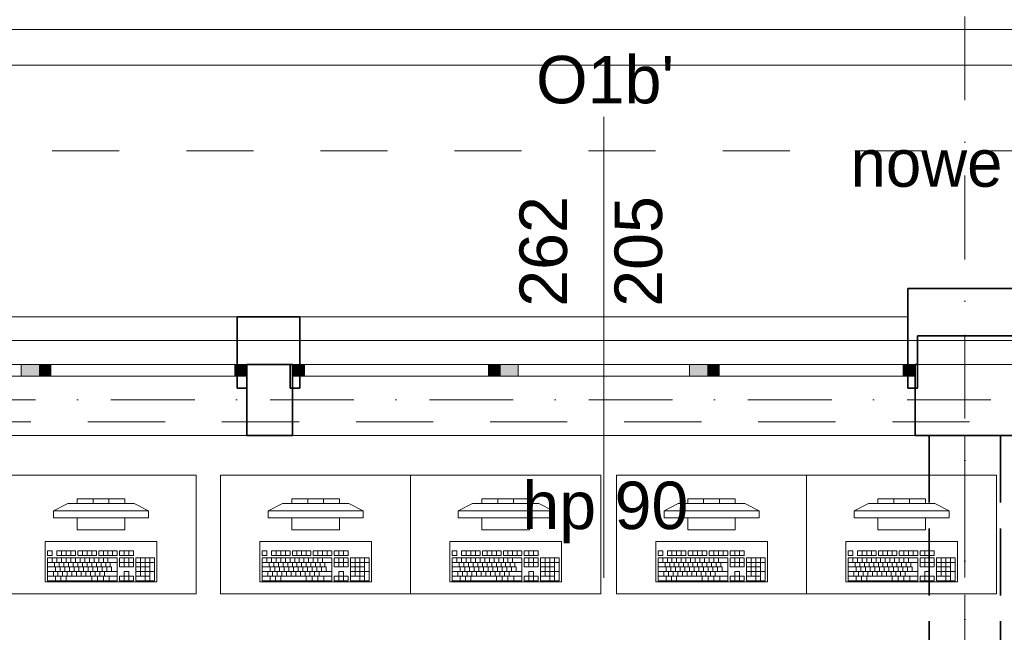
# Model space of a CAD drawing. Header units: millimetres. Extents: x -34676 to 172266, y 39940 to 476087.
# Tile 111 of 256: x 24879 to 29024, y 288794 to 291375. Entities that reach past the tile are written whole.
import ezdxf

# ---------------------------------------------------------------- set-up
doc = ezdxf.new("R2010")
doc.units = ezdxf.units.MM
doc.header["$MEASUREMENT"] = 0
for name, pattern in [('Krawędzie ukryte', [3.912222, 2.822222, -1.09]), ('Kropki i Kreski', [6.702778, 3.527778, -1.763889, 0, -1.411111]), ('Przerywana', [5.644444, 2.822222, -2.822222])]:
    doc.linetypes.add(name, pattern=pattern)
for name, color, linetype in [('#podkład', 252, 'Continuous'), ('- A - ocieplenie', 7, 'Continuous'), ('2D - Rysunki i Obrazki', 7, 'Continuous'), ('Konstrukcja - Belki', 7, 'Continuous'), ('Konstrukcja - Siatka mod', 7, 'Continuous'), ('Konstrukcja - Stropy', 7, 'Continuous'), ('Konstrukcja - Ściany zewnętrzne', 7, 'Continuous'), ('Okna Archicada', 7, 'Continuous'), ('Wnętrze - Umeblowanie', 7, 'Continuous'), ('Znaczniki okien Archicada', 7, 'Continuous')]:
    doc.layers.add(name, color=color, linetype=linetype)
doc.styles.add('STYL_AUTOMATYCZNY_1', font='arial.ttf')
doc.styles.add('STYL_AUTOMATYCZNY_6', font='txt')

# ---------------------------------------------------------------- blocks, each defined once
blk = doc.blocks.new('UHYGFFFF')
at = {"layer": 'Okna Archicada', "linetype": 'Continuous', "lineweight": 13}
for points in [[(25444.3, 396062.6), (25394.3, 396062.6), (25394.3, 396012.6), (25444.3, 396012.6)], [(25637.6, 396062.6), (25637.6, 396012.6), (25687.6, 396012.6), (25687.6, 396062.6)], [(26512.6, 396012.6), (26512.6, 396062.6), (26462.6, 396062.6), (26462.6, 396012.6)], [(26512.6, 396062.6), (26512.6, 396012.6), (26587.6, 396012.6), (26587.6, 396062.6)], [(27382.6, 396012.6), (27382.6, 396062.6), (27307.6, 396062.6), (27307.6, 396012.6)], [(27382.6, 396062.6), (27382.6, 396012.6), (27432.6, 396012.6), (27432.6, 396062.6)], [(28257.6, 396012.6), (28257.6, 396062.6), (28207.6, 396062.6), (28207.6, 396012.6)]]:
    blk.add_hatch(color=252, dxfattribs=at).paths.add_polyline_path(points)
at = {"layer": '- A - ocieplenie', "color": 252, "linetype": 'Continuous', "lineweight": 35, "ltscale": 100}
for p, q in [((25404.3, 396262.6), (25404.3, 396112.6)), ((25667.6, 396262.6), (25667.6, 396112.6)), ((28227.6, 396262.6), (28227.6, 396112.6)), ((25404.3, 396112.6), (25404.3, 396062.6)), ((25667.6, 396112.6), (25667.6, 396062.6)), ((28227.6, 396112.6), (28227.6, 396062.6))]:
    blk.add_line(p, q, dxfattribs=at)
at = {"layer": '- A - ocieplenie', "color": 252, "linetype": 'Continuous', "lineweight": 20, "ltscale": 100, "flags": 128}
for points in [[(47729.9, 397472.6), (22827.3, 397472.6)], [(22827.4, 397322.6), (47729.9, 397322.6)]]:
    blk.add_lwpolyline(points, dxfattribs=at)
at = {"layer": '- A - ocieplenie', "color": 252, "linetype": 'Continuous', "lineweight": 35, "ltscale": 100, "flags": 128}
for points in [[(28227.6, 396382.6), (28227.6, 396262.6)], [(28707.6, 396382.6), (28227.6, 396382.6)], [(25667.6, 396262.6), (25404.3, 396262.6)], [(28267.6, 396062.6), (28267.6, 396182.6)], [(28267.6, 396182.6), (28667.6, 396182.6)], [(25404.3, 396062.6), (25404.3, 395962.6)], [(25444.3, 395962.6), (25444.3, 396062.6)], [(25444.3, 396062.6), (25627.6, 396062.6)], [(25627.6, 396062.6), (25627.6, 395962.6)], [(25667.6, 395962.6), (25667.6, 396062.6)], [(28227.6, 396062.6), (28227.6, 395962.6)], [(28267.6, 395962.6), (28267.6, 396062.6)], [(25404.3, 395962.6), (25444.3, 395962.6)], [(25627.6, 395962.6), (25667.6, 395962.6)], [(28227.6, 395962.6), (28267.6, 395962.6)]]:
    blk.add_lwpolyline(points, dxfattribs=at)
at = {"layer": '2D - Rysunki i Obrazki', "color": 252, "linetype": 'Continuous', "lineweight": 13, "ltscale": 100}
blk.add_line((49117.6, 396162.6), (22777.8, 396162.6), dxfattribs=at)
at = {"layer": 'Konstrukcja - Belki', "color": 252, "linetype": 'Krawędzie ukryte', "lineweight": 35, "ltscale": 100}
for p, q in [((28317.6, 395762.6), (28317.6, 388592.6)), ((28317.6, 395762.6), (28617.6, 395762.6)), ((28617.6, 395762.6), (28617.6, 390812.6))]:
    blk.add_line(p, q, dxfattribs=at)
at = {"layer": 'Konstrukcja - Belki', "color": 252, "linetype": 'Kropki i Kreski', "lineweight": 13, "ltscale": 100}
blk.add_line((28467.6, 395762.6), (28467.6, 388592.6), dxfattribs=at)
at = {"layer": 'Konstrukcja - Siatka mod', "color": 252, "linetype": 'Kropki i Kreski', "lineweight": 13, "ltscale": 100}
for p, q in [((28467.6, 398868.6), (28467.6, 381903.8)), ((20180, 395912.6), (49624.6, 395912.6))]:
    blk.add_line(p, q, dxfattribs=at)
at = {"layer": 'Konstrukcja - Stropy', "color": 252, "linetype": 'Continuous', "lineweight": 13, "ltscale": 100, "flags": 128}
for points in [[(23047.8, 397622.6), (46547.6, 397622.6), (46547.6, 396062.6), (23047.8, 396062.6)], [(49317.6, 395762.6), (22777.6, 395762.6), (22777.6, 393161.4), (22777.6, 390344), (22777.6, 388030.6), (22777.6, 383282.6), (34297.6, 383282.6), (34297.6, 388332.6), (37597.6, 388332.6), (37597.6, 383282.6), (49317.6, 383282.6)]]:
    blk.add_lwpolyline(points, close=True, dxfattribs=at)
at = {"layer": 'Konstrukcja - Stropy', "color": 252, "linetype": 'Przerywana', "lineweight": 13, "ltscale": 100, "flags": 128}
for points in [[(46547.6, 397472.6), (46547.6, 395820.2), (24022.8, 395820.2), (24022.8, 397472.6)], [(40327.5, 396962), (40327.5, 395820.2), (24022.8, 395820.2), (24022.8, 396962)]]:
    blk.add_lwpolyline(points, close=True, dxfattribs=at)
at = {"layer": 'Konstrukcja - Ściany zewnętrzne', "color": 252, "linetype": 'Continuous', "lineweight": 35, "ltscale": 100}
for p, q in [((25444.3, 396062.6), (25444.3, 396012.6)), ((25637.6, 396062.6), (25637.6, 396012.6)), ((28257.6, 396062.6), (28257.6, 396012.6)), ((25444.3, 396012.6), (25444.3, 395762.6)), ((25637.6, 396012.6), (25637.6, 395762.6)), ((28257.6, 396012.6), (28257.6, 395762.6))]:
    blk.add_line(p, q, dxfattribs=at)
at = {"layer": 'Konstrukcja - Ściany zewnętrzne', "color": 252, "linetype": 'Continuous', "lineweight": 13, "ltscale": 100, "flags": 128}
blk.add_lwpolyline([(28667.6, 396062.6), (28667.6, 396182.6), (28267.6, 396182.6), (28267.6, 396062.6)], dxfattribs=at)
at = {"layer": 'Konstrukcja - Ściany zewnętrzne', "color": 252, "linetype": 'Continuous', "lineweight": 35, "ltscale": 100, "flags": 128}
for points in [[(25637.6, 396062.6), (25444.3, 396062.6)], [(28267.6, 396062.6), (28257.6, 396062.6)], [(25444.3, 395762.6), (25637.6, 395762.6)], [(28257.6, 395762.6), (28667.6, 395762.6)]]:
    blk.add_lwpolyline(points, dxfattribs=at)
at = {"layer": 'Okna Archicada', "color": 252, "linetype": 'Continuous', "lineweight": 13, "ltscale": 100}
for p, q in [((22866.2, 396262.6), (25404.3, 396262.6)), ((25667.6, 396262.6), (28227.6, 396262.6)), ((22824.3, 396062.6), (25444.3, 396062.6)), ((22866.2, 396062.6), (25404.3, 396062.6)), ((24494.3, 396062.6), (23774.3, 396062.6)), ((24569.3, 396062.6), (24494.3, 396062.6)), ((24494.3, 396062.6), (24494.3, 396012.6)), ((24619.3, 396062.6), (24569.3, 396062.6)), ((24619.3, 396012.6), (24619.3, 396062.6)), ((25394.3, 396062.6), (24619.3, 396062.6)), ((25444.3, 396062.6), (25394.3, 396062.6)), ((25394.3, 396062.6), (25394.3, 396012.6)), ((28257.6, 396062.6), (25637.6, 396062.6)), ((25637.6, 396062.6), (25687.6, 396062.6)), ((25667.6, 396062.6), (28227.6, 396062.6)), ((25687.6, 396062.6), (25687.6, 396012.6)), ((25687.6, 396062.6), (26462.6, 396062.6)), ((26462.6, 396012.6), (26462.6, 396062.6)), ((26462.6, 396062.6), (26512.6, 396062.6)), ((26512.6, 396062.6), (26587.6, 396062.6)), ((26587.6, 396062.6), (26587.6, 396012.6)), ((26587.6, 396062.6), (27307.6, 396062.6)), ((27307.6, 396012.6), (27307.6, 396062.6)), ((27307.6, 396062.6), (27382.6, 396062.6)), ((27382.6, 396062.6), (27432.6, 396062.6)), ((27432.6, 396062.6), (27432.6, 396012.6)), ((27432.6, 396062.6), (28207.6, 396062.6)), ((28207.6, 396012.6), (28207.6, 396062.6)), ((28207.6, 396062.6), (28257.6, 396062.6)), ((23774.3, 396012.6), (24494.3, 396012.6)), ((24494.3, 396012.6), (24569.3, 396012.6)), ((24569.3, 396012.6), (24619.3, 396012.6)), ((24619.3, 396012.6), (25394.3, 396012.6)), ((25394.3, 396012.6), (25444.3, 396012.6)), ((25687.6, 396012.6), (25637.6, 396012.6)), ((26462.6, 396012.6), (25687.6, 396012.6)), ((26512.6, 396012.6), (26462.6, 396012.6)), ((26587.6, 396012.6), (26512.6, 396012.6)), ((27307.6, 396012.6), (26587.6, 396012.6)), ((27382.6, 396012.6), (27307.6, 396012.6)), ((27432.6, 396012.6), (27382.6, 396012.6)), ((28207.6, 396012.6), (27432.6, 396012.6)), ((28257.6, 396012.6), (28207.6, 396012.6)), ((22824.3, 395762.6), (25444.3, 395762.6)), ((28257.6, 395762.6), (25637.6, 395762.6))]:
    blk.add_line(p, q, dxfattribs=at)
at = {"layer": 'Okna Archicada', "color": 252, "linetype": 'Continuous', "lineweight": 35, "ltscale": 100}
for p, q in [((25404.3, 396262.6), (25404.3, 396112.6)), ((25667.6, 396262.6), (25667.6, 396112.6)), ((28227.6, 396262.6), (28227.6, 396112.6)), ((25404.3, 396112.6), (25404.3, 396062.6)), ((25667.6, 396112.6), (25667.6, 396062.6)), ((28227.6, 396112.6), (28227.6, 396062.6)), ((25444.3, 396062.6), (25444.3, 396012.6)), ((25444.3, 396062.6), (25444.3, 396012.6)), ((25637.6, 396062.6), (25637.6, 396012.6)), ((25637.6, 396062.6), (25637.6, 396012.6)), ((28257.6, 396062.6), (28257.6, 396012.6)), ((28257.6, 396062.6), (28257.6, 396012.6)), ((25444.3, 396012.6), (25444.3, 395762.6)), ((25637.6, 396012.6), (25637.6, 395762.6)), ((28257.6, 396012.6), (28257.6, 395762.6))]:
    blk.add_line(p, q, dxfattribs=at)
at = {"layer": 'Okna Archicada', "color": 252, "linetype": 'Continuous', "lineweight": 13, "extrusion": (0, 0, -1)}
for points in [[(-24569.3, 396012.6), (-24494.3, 396062.6), (-24494.3, 396012.6)], [(-24494.3, 396062.6), (-24569.3, 396012.6), (-24569.3, 396062.6)], [(-24619.3, 396012.6), (-24569.3, 396062.6), (-24569.3, 396012.6)], [(-24569.3, 396062.6), (-24619.3, 396012.6), (-24619.3, 396062.6)]]:
    blk.add_solid(points, dxfattribs=at)
at = {"layer": 'Wnętrze - Umeblowanie', "color": 252, "linetype": 'Continuous', "lineweight": 13, "ltscale": 100}
for p, q in [((24630.9, 395445.8), (24690.9, 395475.8)), ((24690.9, 395475.8), (24970.9, 395475.8)), ((24930.9, 395495.8), (24730.9, 395495.8)), ((24730.9, 395495.8), (24730.9, 395475.8)), ((24730.9, 395475.8), (24930.9, 395475.8)), ((24797.6, 395475.8), (24797.6, 395495.8)), ((24864.2, 395475.8), (24864.2, 395495.8)), ((24930.9, 395475.8), (24930.9, 395495.8)), ((25030.9, 395445.8), (24970.9, 395475.8)), ((25534.3, 395445.8), (25594.3, 395475.8)), ((25594.3, 395475.8), (25874.3, 395475.8)), ((25834.3, 395495.8), (25634.3, 395495.8)), ((25634.3, 395495.8), (25634.3, 395475.8)), ((25634.3, 395475.8), (25834.3, 395475.8)), ((25700.9, 395475.8), (25700.9, 395495.8)), ((25767.6, 395475.8), (25767.6, 395495.8)), ((25834.3, 395475.8), (25834.3, 395495.8)), ((25934.3, 395445.8), (25874.3, 395475.8)), ((26334.3, 395445.8), (26394.3, 395475.8)), ((26394.3, 395475.8), (26674.3, 395475.8)), ((26634.3, 395495.8), (26434.3, 395495.8)), ((26434.3, 395495.8), (26434.3, 395475.8)), ((26434.3, 395475.8), (26634.3, 395475.8)), ((26500.9, 395475.8), (26500.9, 395495.8)), ((26567.6, 395475.8), (26567.6, 395495.8)), ((26634.3, 395475.8), (26634.3, 395495.8)), ((26734.3, 395445.8), (26674.3, 395475.8)), ((27201, 395445.8), (27261, 395475.8)), ((27261, 395475.8), (27541, 395475.8)), ((27501, 395495.8), (27301, 395495.8)), ((27301, 395495.8), (27301, 395475.8)), ((27301, 395475.8), (27501, 395475.8)), ((27367.7, 395475.8), (27367.7, 395495.8)), ((27434.3, 395475.8), (27434.3, 395495.8)), ((27501, 395475.8), (27501, 395495.8)), ((27601, 395445.8), (27541, 395475.8)), ((28001, 395445.8), (28061, 395475.8)), ((28061, 395475.8), (28341, 395475.8)), ((28301, 395495.8), (28101, 395495.8)), ((28101, 395495.8), (28101, 395475.8)), ((28101, 395475.8), (28301, 395475.8)), ((28167.7, 395475.8), (28167.7, 395495.8)), ((28234.3, 395475.8), (28234.3, 395495.8)), ((28301, 395475.8), (28301, 395495.8)), ((28401, 395445.8), (28341, 395475.8)), ((25030.9, 395445.8), (24630.9, 395445.8)), ((24630.9, 395445.8), (24630.9, 395415.8)), ((25030.9, 395415.8), (25030.9, 395445.8)), ((25934.3, 395445.8), (25534.3, 395445.8)), ((25534.3, 395445.8), (25534.3, 395415.8)), ((25934.3, 395415.8), (25934.3, 395445.8)), ((26734.3, 395445.8), (26334.3, 395445.8)), ((26334.3, 395445.8), (26334.3, 395415.8)), ((26734.3, 395415.8), (26734.3, 395445.8)), ((27601, 395445.8), (27201, 395445.8)), ((27201, 395445.8), (27201, 395415.8)), ((27601, 395415.8), (27601, 395445.8)), ((28401, 395445.8), (28001, 395445.8)), ((28001, 395445.8), (28001, 395415.8)), ((28401, 395415.8), (28401, 395445.8)), ((24630.9, 395415.8), (25030.9, 395415.8)), ((24930.9, 395415.8), (24730.9, 395415.8)), ((24730.9, 395415.8), (24730.9, 395365.8)), ((24930.9, 395365.8), (24930.9, 395415.8)), ((25534.3, 395415.8), (25934.3, 395415.8)), ((25834.3, 395415.8), (25634.3, 395415.8)), ((25634.3, 395415.8), (25634.3, 395365.8)), ((25834.3, 395365.8), (25834.3, 395415.8)), ((26334.3, 395415.8), (26734.3, 395415.8)), ((26634.3, 395415.8), (26434.3, 395415.8)), ((26434.3, 395415.8), (26434.3, 395365.8)), ((26634.3, 395365.8), (26634.3, 395415.8)), ((27201, 395415.8), (27601, 395415.8)), ((27501, 395415.8), (27301, 395415.8)), ((27301, 395415.8), (27301, 395365.8)), ((27501, 395365.8), (27501, 395415.8)), ((28001, 395415.8), (28401, 395415.8)), ((28301, 395415.8), (28101, 395415.8)), ((28101, 395415.8), (28101, 395365.8)), ((28301, 395365.8), (28301, 395415.8)), ((24730.9, 395365.8), (24930.9, 395365.8)), ((25634.3, 395365.8), (25834.3, 395365.8)), ((26434.3, 395365.8), (26634.3, 395365.8)), ((27301, 395365.8), (27501, 395365.8)), ((28101, 395365.8), (28301, 395365.8)), ((24625.3, 395276.7), (24605.7, 395276.7)), ((24605.7, 395276.7), (24605.7, 395257.3)), ((24605.7, 395257.3), (24625.3, 395257.3)), ((24625.3, 395257.3), (24625.3, 395276.7)), ((24723.2, 395276.7), (24644.8, 395276.7)), ((24644.8, 395276.7), (24644.8, 395257.3)), ((24644.8, 395257.3), (24723.2, 395257.3)), ((24664.4, 395257.3), (24664.4, 395276.7)), ((24684, 395257.3), (24684, 395276.7)), ((24703.6, 395257.3), (24703.6, 395276.7)), ((24723.2, 395257.3), (24723.2, 395276.7)), ((24811.3, 395276.7), (24733, 395276.7)), ((24733, 395276.7), (24733, 395257.3)), ((24733, 395257.3), (24811.3, 395257.3)), ((24752.6, 395257.3), (24752.6, 395276.7)), ((24772.1, 395257.3), (24772.1, 395276.7)), ((24791.7, 395257.3), (24791.7, 395276.7)), ((24811.3, 395257.3), (24811.3, 395276.7)), ((24899.4, 395276.7), (24821.1, 395276.7)), ((24821.1, 395276.7), (24821.1, 395257.3)), ((24821.1, 395257.3), (24899.4, 395257.3)), ((24840.7, 395257.3), (24840.7, 395276.7)), ((24860.3, 395257.3), (24860.3, 395276.7)), ((24879.8, 395257.3), (24879.8, 395276.7)), ((24899.4, 395257.3), (24899.4, 395276.7)), ((24968, 395276.7), (24909.2, 395276.7)), ((24909.2, 395276.7), (24909.2, 395257.3)), ((24909.2, 395257.3), (24968, 395257.3)), ((24928.8, 395257.3), (24928.8, 395276.7)), ((24948.4, 395257.3), (24948.4, 395276.7)), ((24968, 395257.3), (24968, 395276.7)), ((25528.6, 395276.7), (25509.1, 395276.7)), ((25509.1, 395276.7), (25509.1, 395257.3)), ((25509.1, 395257.3), (25528.6, 395257.3)), ((25528.6, 395257.3), (25528.6, 395276.7)), ((25626.6, 395276.7), (25548.2, 395276.7)), ((25548.2, 395276.7), (25548.2, 395257.3)), ((25548.2, 395257.3), (25626.6, 395257.3)), ((25567.8, 395257.3), (25567.8, 395276.7)), ((25587.4, 395257.3), (25587.4, 395276.7)), ((25607, 395257.3), (25607, 395276.7)), ((25626.6, 395257.3), (25626.6, 395276.7)), ((25714.7, 395276.7), (25636.3, 395276.7)), ((25636.3, 395276.7), (25636.3, 395257.3)), ((25636.3, 395257.3), (25714.7, 395257.3)), ((25655.9, 395257.3), (25655.9, 395276.7)), ((25675.5, 395257.3), (25675.5, 395276.7)), ((25695.1, 395257.3), (25695.1, 395276.7)), ((25714.7, 395257.3), (25714.7, 395276.7)), ((25802.8, 395276.7), (25724.5, 395276.7)), ((25724.5, 395276.7), (25724.5, 395257.3)), ((25724.5, 395257.3), (25802.8, 395257.3)), ((25744.1, 395257.3), (25744.1, 395276.7)), ((25763.6, 395257.3), (25763.6, 395276.7)), ((25783.2, 395257.3), (25783.2, 395276.7)), ((25802.8, 395257.3), (25802.8, 395276.7)), ((25871.3, 395276.7), (25812.6, 395276.7)), ((25812.6, 395276.7), (25812.6, 395257.3)), ((25812.6, 395257.3), (25871.3, 395257.3)), ((25832.2, 395257.3), (25832.2, 395276.7)), ((25851.8, 395257.3), (25851.8, 395276.7)), ((25871.3, 395257.3), (25871.3, 395276.7)), ((26328.6, 395276.7), (26309.1, 395276.7)), ((26309.1, 395276.7), (26309.1, 395257.3)), ((26309.1, 395257.3), (26328.6, 395257.3)), ((26328.6, 395257.3), (26328.6, 395276.7)), ((26426.6, 395276.7), (26348.2, 395276.7)), ((26348.2, 395276.7), (26348.2, 395257.3)), ((26348.2, 395257.3), (26426.6, 395257.3)), ((26367.8, 395257.3), (26367.8, 395276.7)), ((26387.4, 395257.3), (26387.4, 395276.7)), ((26407, 395257.3), (26407, 395276.7)), ((26426.6, 395257.3), (26426.6, 395276.7)), ((26514.7, 395276.7), (26436.3, 395276.7)), ((26436.3, 395276.7), (26436.3, 395257.3)), ((26436.3, 395257.3), (26514.7, 395257.3)), ((26455.9, 395257.3), (26455.9, 395276.7)), ((26475.5, 395257.3), (26475.5, 395276.7)), ((26495.1, 395257.3), (26495.1, 395276.7)), ((26514.7, 395257.3), (26514.7, 395276.7)), ((26602.8, 395276.7), (26524.5, 395276.7)), ((26524.5, 395276.7), (26524.5, 395257.3)), ((26524.5, 395257.3), (26602.8, 395257.3)), ((26544.1, 395257.3), (26544.1, 395276.7)), ((26563.6, 395257.3), (26563.6, 395276.7)), ((26583.2, 395257.3), (26583.2, 395276.7)), ((26602.8, 395257.3), (26602.8, 395276.7)), ((26671.3, 395276.7), (26612.6, 395276.7)), ((26612.6, 395276.7), (26612.6, 395257.3)), ((26612.6, 395257.3), (26671.3, 395257.3)), ((26632.2, 395257.3), (26632.2, 395276.7)), ((26651.8, 395257.3), (26651.8, 395276.7)), ((26671.3, 395257.3), (26671.3, 395276.7)), ((27195.4, 395276.7), (27175.8, 395276.7)), ((27175.8, 395276.7), (27175.8, 395257.3)), ((27175.8, 395257.3), (27195.4, 395257.3)), ((27195.4, 395257.3), (27195.4, 395276.7)), ((27293.3, 395276.7), (27215, 395276.7)), ((27215, 395276.7), (27215, 395257.3)), ((27215, 395257.3), (27293.3, 395257.3)), ((27234.5, 395257.3), (27234.5, 395276.7)), ((27254.1, 395257.3), (27254.1, 395276.7)), ((27273.7, 395257.3), (27273.7, 395276.7)), ((27293.3, 395257.3), (27293.3, 395276.7)), ((27381.4, 395276.7), (27303.1, 395276.7)), ((27303.1, 395276.7), (27303.1, 395257.3)), ((27303.1, 395257.3), (27381.4, 395257.3)), ((27322.7, 395257.3), (27322.7, 395276.7)), ((27342.3, 395257.3), (27342.3, 395276.7)), ((27361.8, 395257.3), (27361.8, 395276.7)), ((27381.4, 395257.3), (27381.4, 395276.7)), ((27469.5, 395276.7), (27391.2, 395276.7)), ((27391.2, 395276.7), (27391.2, 395257.3)), ((27391.2, 395257.3), (27469.5, 395257.3)), ((27410.8, 395257.3), (27410.8, 395276.7)), ((27430.4, 395257.3), (27430.4, 395276.7)), ((27450, 395257.3), (27450, 395276.7)), ((27469.5, 395257.3), (27469.5, 395276.7)), ((27538.1, 395276.7), (27479.3, 395276.7)), ((27479.3, 395276.7), (27479.3, 395257.3)), ((27479.3, 395257.3), (27538.1, 395257.3)), ((27498.9, 395257.3), (27498.9, 395276.7)), ((27518.5, 395257.3), (27518.5, 395276.7)), ((27538.1, 395257.3), (27538.1, 395276.7)), ((27995.4, 395276.7), (27975.8, 395276.7)), ((27975.8, 395276.7), (27975.8, 395257.3)), ((27975.8, 395257.3), (27995.4, 395257.3)), ((27995.4, 395257.3), (27995.4, 395276.7)), ((28093.3, 395276.7), (28015, 395276.7)), ((28015, 395276.7), (28015, 395257.3)), ((28015, 395257.3), (28093.3, 395257.3)), ((28034.5, 395257.3), (28034.5, 395276.7)), ((28054.1, 395257.3), (28054.1, 395276.7)), ((28073.7, 395257.3), (28073.7, 395276.7)), ((28093.3, 395257.3), (28093.3, 395276.7)), ((28181.4, 395276.7), (28103.1, 395276.7)), ((28103.1, 395276.7), (28103.1, 395257.3)), ((28103.1, 395257.3), (28181.4, 395257.3)), ((28122.7, 395257.3), (28122.7, 395276.7)), ((28142.3, 395257.3), (28142.3, 395276.7)), ((28161.8, 395257.3), (28161.8, 395276.7)), ((28181.4, 395257.3), (28181.4, 395276.7)), ((28269.5, 395276.7), (28191.2, 395276.7)), ((28191.2, 395276.7), (28191.2, 395257.3)), ((28191.2, 395257.3), (28269.5, 395257.3)), ((28210.8, 395257.3), (28210.8, 395276.7)), ((28230.4, 395257.3), (28230.4, 395276.7)), ((28250, 395257.3), (28250, 395276.7)), ((28269.5, 395257.3), (28269.5, 395276.7)), ((28338.1, 395276.7), (28279.3, 395276.7)), ((28279.3, 395276.7), (28279.3, 395257.3)), ((28279.3, 395257.3), (28338.1, 395257.3)), ((28298.9, 395257.3), (28298.9, 395276.7)), ((28318.5, 395257.3), (28318.5, 395276.7)), ((28338.1, 395257.3), (28338.1, 395276.7)), ((24899.4, 395247.7), (24605.7, 395247.7)), ((24605.7, 395247.7), (24605.7, 395150.7)), ((24605.7, 395228.3), (24899.4, 395228.3)), ((24625.3, 395228.3), (24625.3, 395247.7)), ((24635.1, 395208.9), (24635.1, 395228.3)), ((24644.8, 395228.3), (24644.8, 395247.7)), ((24654.6, 395208.9), (24654.6, 395228.3)), ((24664.4, 395228.3), (24664.4, 395247.7)), ((24674.2, 395208.9), (24674.2, 395228.3)), ((24684, 395228.3), (24684, 395247.7)), ((24693.8, 395208.9), (24693.8, 395228.3)), ((24703.6, 395228.3), (24703.6, 395247.7)), ((24713.4, 395208.9), (24713.4, 395228.3)), ((24723.2, 395228.3), (24723.2, 395247.7)), ((24733, 395208.9), (24733, 395228.3)), ((24742.8, 395228.3), (24742.8, 395247.7)), ((24752.6, 395208.9), (24752.6, 395228.3)), ((24762.3, 395228.3), (24762.3, 395247.7)), ((24772.1, 395208.9), (24772.1, 395228.3)), ((24781.9, 395228.3), (24781.9, 395247.7)), ((24791.7, 395208.9), (24791.7, 395228.3)), ((24801.5, 395228.3), (24801.5, 395247.7)), ((24811.3, 395208.9), (24811.3, 395228.3)), ((24821.1, 395228.3), (24821.1, 395247.7)), ((24830.9, 395208.9), (24830.9, 395228.3)), ((24840.7, 395228.3), (24840.7, 395247.7)), ((24850.5, 395208.9), (24850.5, 395228.3)), ((24860.3, 395228.3), (24860.3, 395247.7)), ((24870.1, 395208.9), (24870.1, 395228.3)), ((24899.4, 395150.7), (24899.4, 395247.7)), ((24968, 395247.7), (24909.2, 395247.7)), ((24909.2, 395247.7), (24909.2, 395208.9)), ((24909.2, 395228.3), (24968, 395228.3)), ((24928.8, 395208.9), (24928.8, 395247.7)), ((24948.4, 395208.9), (24948.4, 395247.7)), ((24968, 395208.9), (24968, 395247.7)), ((25056.1, 395247.7), (24977.8, 395247.7)), ((24977.8, 395247.7), (24977.8, 395150.7)), ((24977.8, 395228.3), (25056.1, 395228.3)), ((24997.3, 395170.1), (24997.3, 395247.7)), ((25016.9, 395150.7), (25016.9, 395247.7)), ((25036.5, 395150.7), (25036.5, 395247.7)), ((25056.1, 395150.7), (25056.1, 395247.7)), ((25802.8, 395247.7), (25509.1, 395247.7)), ((25509.1, 395247.7), (25509.1, 395150.7)), ((25509.1, 395228.3), (25802.8, 395228.3)), ((25528.6, 395228.3), (25528.6, 395247.7)), ((25538.4, 395208.9), (25538.4, 395228.3)), ((25548.2, 395228.3), (25548.2, 395247.7)), ((25558, 395208.9), (25558, 395228.3)), ((25567.8, 395228.3), (25567.8, 395247.7)), ((25577.6, 395208.9), (25577.6, 395228.3)), ((25587.4, 395228.3), (25587.4, 395247.7)), ((25597.2, 395208.9), (25597.2, 395228.3)), ((25607, 395228.3), (25607, 395247.7)), ((25616.8, 395208.9), (25616.8, 395228.3)), ((25626.6, 395228.3), (25626.6, 395247.7)), ((25636.3, 395208.9), (25636.3, 395228.3)), ((25646.1, 395228.3), (25646.1, 395247.7)), ((25655.9, 395208.9), (25655.9, 395228.3)), ((25665.7, 395228.3), (25665.7, 395247.7)), ((25675.5, 395208.9), (25675.5, 395228.3)), ((25685.3, 395228.3), (25685.3, 395247.7)), ((25695.1, 395208.9), (25695.1, 395228.3)), ((25704.9, 395228.3), (25704.9, 395247.7)), ((25714.7, 395208.9), (25714.7, 395228.3)), ((25724.5, 395228.3), (25724.5, 395247.7)), ((25734.3, 395208.9), (25734.3, 395228.3)), ((25744.1, 395228.3), (25744.1, 395247.7)), ((25753.8, 395208.9), (25753.8, 395228.3)), ((25763.6, 395228.3), (25763.6, 395247.7)), ((25773.4, 395208.9), (25773.4, 395228.3)), ((25802.8, 395150.7), (25802.8, 395247.7)), ((25871.3, 395247.7), (25812.6, 395247.7)), ((25812.6, 395247.7), (25812.6, 395208.9)), ((25812.6, 395228.3), (25871.3, 395228.3)), ((25832.2, 395208.9), (25832.2, 395247.7)), ((25851.8, 395208.9), (25851.8, 395247.7)), ((25871.3, 395208.9), (25871.3, 395247.7)), ((25959.5, 395247.7), (25881.1, 395247.7)), ((25881.1, 395247.7), (25881.1, 395150.7)), ((25881.1, 395228.3), (25959.5, 395228.3)), ((25900.7, 395170.1), (25900.7, 395247.7)), ((25920.3, 395150.7), (25920.3, 395247.7)), ((25939.9, 395150.7), (25939.9, 395247.7)), ((25959.5, 395150.7), (25959.5, 395247.7)), ((26602.8, 395247.7), (26309.1, 395247.7)), ((26309.1, 395247.7), (26309.1, 395150.7)), ((26309.1, 395228.3), (26602.8, 395228.3)), ((26328.6, 395228.3), (26328.6, 395247.7)), ((26338.4, 395208.9), (26338.4, 395228.3)), ((26348.2, 395228.3), (26348.2, 395247.7)), ((26358, 395208.9), (26358, 395228.3)), ((26367.8, 395228.3), (26367.8, 395247.7)), ((26377.6, 395208.9), (26377.6, 395228.3)), ((26387.4, 395228.3), (26387.4, 395247.7)), ((26397.2, 395208.9), (26397.2, 395228.3)), ((26407, 395228.3), (26407, 395247.7)), ((26416.8, 395208.9), (26416.8, 395228.3)), ((26426.6, 395228.3), (26426.6, 395247.7)), ((26436.3, 395208.9), (26436.3, 395228.3)), ((26446.1, 395228.3), (26446.1, 395247.7)), ((26455.9, 395208.9), (26455.9, 395228.3)), ((26465.7, 395228.3), (26465.7, 395247.7)), ((26475.5, 395208.9), (26475.5, 395228.3)), ((26485.3, 395228.3), (26485.3, 395247.7)), ((26495.1, 395208.9), (26495.1, 395228.3)), ((26504.9, 395228.3), (26504.9, 395247.7)), ((26514.7, 395208.9), (26514.7, 395228.3)), ((26524.5, 395228.3), (26524.5, 395247.7)), ((26534.3, 395208.9), (26534.3, 395228.3)), ((26544.1, 395228.3), (26544.1, 395247.7)), ((26553.8, 395208.9), (26553.8, 395228.3)), ((26563.6, 395228.3), (26563.6, 395247.7)), ((26573.4, 395208.9), (26573.4, 395228.3)), ((26602.8, 395150.7), (26602.8, 395247.7)), ((26671.3, 395247.7), (26612.6, 395247.7)), ((26612.6, 395247.7), (26612.6, 395208.9)), ((26612.6, 395228.3), (26671.3, 395228.3)), ((26632.2, 395208.9), (26632.2, 395247.7)), ((26651.8, 395208.9), (26651.8, 395247.7)), ((26671.3, 395208.9), (26671.3, 395247.7)), ((26759.5, 395247.7), (26681.1, 395247.7)), ((26681.1, 395247.7), (26681.1, 395150.7)), ((26681.1, 395228.3), (26759.5, 395228.3)), ((26700.7, 395170.1), (26700.7, 395247.7)), ((26720.3, 395150.7), (26720.3, 395247.7)), ((26739.9, 395150.7), (26739.9, 395247.7)), ((26759.5, 395150.7), (26759.5, 395247.7)), ((27469.5, 395247.7), (27175.8, 395247.7)), ((27175.8, 395247.7), (27175.8, 395150.7)), ((27175.8, 395228.3), (27469.5, 395228.3)), ((27195.4, 395228.3), (27195.4, 395247.7)), ((27205.2, 395208.9), (27205.2, 395228.3)), ((27215, 395228.3), (27215, 395247.7)), ((27224.8, 395208.9), (27224.8, 395228.3)), ((27234.5, 395228.3), (27234.5, 395247.7)), ((27244.3, 395208.9), (27244.3, 395228.3)), ((27254.1, 395228.3), (27254.1, 395247.7)), ((27263.9, 395208.9), (27263.9, 395228.3)), ((27273.7, 395228.3), (27273.7, 395247.7)), ((27283.5, 395208.9), (27283.5, 395228.3)), ((27293.3, 395228.3), (27293.3, 395247.7)), ((27303.1, 395208.9), (27303.1, 395228.3)), ((27312.9, 395228.3), (27312.9, 395247.7)), ((27322.7, 395208.9), (27322.7, 395228.3)), ((27332.5, 395228.3), (27332.5, 395247.7)), ((27342.3, 395208.9), (27342.3, 395228.3)), ((27352, 395228.3), (27352, 395247.7)), ((27361.8, 395208.9), (27361.8, 395228.3)), ((27371.6, 395228.3), (27371.6, 395247.7)), ((27381.4, 395208.9), (27381.4, 395228.3)), ((27391.2, 395228.3), (27391.2, 395247.7)), ((27401, 395208.9), (27401, 395228.3)), ((27410.8, 395228.3), (27410.8, 395247.7)), ((27420.6, 395208.9), (27420.6, 395228.3)), ((27430.4, 395228.3), (27430.4, 395247.7)), ((27440.2, 395208.9), (27440.2, 395228.3)), ((27469.5, 395150.7), (27469.5, 395247.7)), ((27538.1, 395247.7), (27479.3, 395247.7)), ((27479.3, 395247.7), (27479.3, 395208.9)), ((27479.3, 395228.3), (27538.1, 395228.3)), ((27498.9, 395208.9), (27498.9, 395247.7)), ((27518.5, 395208.9), (27518.5, 395247.7)), ((27538.1, 395208.9), (27538.1, 395247.7)), ((27626.2, 395247.7), (27547.9, 395247.7)), ((27547.9, 395247.7), (27547.9, 395150.7)), ((27547.9, 395228.3), (27626.2, 395228.3)), ((27567.5, 395170.1), (27567.5, 395247.7)), ((27587, 395150.7), (27587, 395247.7)), ((27606.6, 395150.7), (27606.6, 395247.7)), ((27626.2, 395150.7), (27626.2, 395247.7)), ((28269.5, 395247.7), (27975.8, 395247.7)), ((27975.8, 395247.7), (27975.8, 395150.7)), ((27975.8, 395228.3), (28269.5, 395228.3)), ((27995.4, 395228.3), (27995.4, 395247.7)), ((28005.2, 395208.9), (28005.2, 395228.3)), ((28015, 395228.3), (28015, 395247.7)), ((28024.8, 395208.9), (28024.8, 395228.3)), ((28034.5, 395228.3), (28034.5, 395247.7)), ((28044.3, 395208.9), (28044.3, 395228.3)), ((28054.1, 395228.3), (28054.1, 395247.7)), ((28063.9, 395208.9), (28063.9, 395228.3)), ((28073.7, 395228.3), (28073.7, 395247.7)), ((28083.5, 395208.9), (28083.5, 395228.3)), ((28093.3, 395228.3), (28093.3, 395247.7)), ((28103.1, 395208.9), (28103.1, 395228.3)), ((28112.9, 395228.3), (28112.9, 395247.7)), ((28122.7, 395208.9), (28122.7, 395228.3)), ((28132.5, 395228.3), (28132.5, 395247.7)), ((28142.3, 395208.9), (28142.3, 395228.3)), ((28152, 395228.3), (28152, 395247.7)), ((28161.8, 395208.9), (28161.8, 395228.3)), ((28171.6, 395228.3), (28171.6, 395247.7)), ((28181.4, 395208.9), (28181.4, 395228.3)), ((28191.2, 395228.3), (28191.2, 395247.7)), ((28201, 395208.9), (28201, 395228.3)), ((28210.8, 395228.3), (28210.8, 395247.7)), ((28220.6, 395208.9), (28220.6, 395228.3)), ((28230.4, 395228.3), (28230.4, 395247.7)), ((28240.2, 395208.9), (28240.2, 395228.3)), ((28269.5, 395150.7), (28269.5, 395247.7)), ((28338.1, 395247.7), (28279.3, 395247.7)), ((28279.3, 395247.7), (28279.3, 395208.9)), ((28279.3, 395228.3), (28338.1, 395228.3)), ((28298.9, 395208.9), (28298.9, 395247.7)), ((28318.5, 395208.9), (28318.5, 395247.7)), ((28338.1, 395208.9), (28338.1, 395247.7)), ((28426.2, 395247.7), (28347.9, 395247.7)), ((28347.9, 395247.7), (28347.9, 395150.7)), ((28347.9, 395228.3), (28426.2, 395228.3)), ((28367.5, 395170.1), (28367.5, 395247.7)), ((28387, 395150.7), (28387, 395247.7)), ((28406.6, 395150.7), (28406.6, 395247.7)), ((28426.2, 395150.7), (28426.2, 395247.7)), ((24605.7, 395208.9), (24874.9, 395208.9)), ((24605.7, 395189.5), (24899.4, 395189.5)), ((24605.7, 395170.1), (24899.4, 395170.1)), ((24630.2, 395170.1), (24630.2, 395189.5)), ((24639.9, 395189.5), (24639.9, 395208.9)), ((24639.9, 395150.7), (24639.9, 395170.1)), ((24649.7, 395170.1), (24649.7, 395189.5)), ((24659.5, 395189.5), (24659.5, 395208.9)), ((24662, 395150.7), (24662, 395170.1)), ((24669.3, 395170.1), (24669.3, 395189.5)), ((24679.1, 395189.5), (24679.1, 395208.9)), ((24684, 395150.7), (24684, 395170.1)), ((24688.9, 395170.1), (24688.9, 395189.5)), ((24698.7, 395189.5), (24698.7, 395208.9)), ((24708.5, 395170.1), (24708.5, 395189.5)), ((24718.3, 395189.5), (24718.3, 395208.9)), ((24728.1, 395170.1), (24728.1, 395189.5)), ((24737.9, 395189.5), (24737.9, 395208.9)), ((24747.7, 395170.1), (24747.7, 395189.5)), ((24757.4, 395189.5), (24757.4, 395208.9)), ((24767.2, 395170.1), (24767.2, 395189.5)), ((24777, 395189.5), (24777, 395208.9)), ((24786.8, 395170.1), (24786.8, 395189.5)), ((24791.7, 395150.7), (24791.7, 395170.1)), ((24796.6, 395189.5), (24796.6, 395208.9)), ((24806.4, 395170.1), (24806.4, 395189.5)), ((24816.2, 395189.5), (24816.2, 395208.9)), ((24816.2, 395150.7), (24816.2, 395170.1)), ((24826, 395170.1), (24826, 395189.5)), ((24835.8, 395189.5), (24835.8, 395208.9)), ((24840.7, 395150.7), (24840.7, 395170.1)), ((24845.6, 395170.1), (24845.6, 395189.5)), ((24855.4, 395189.5), (24855.4, 395208.9)), ((24865.2, 395150.7), (24865.2, 395170.1)), ((24874.9, 395189.5), (24874.9, 395208.9)), ((24909.2, 395208.9), (24968, 395208.9)), ((24928.8, 395170.1), (24909.2, 395170.1)), ((24909.2, 395170.1), (24909.2, 395150.7)), ((24948.4, 395189.5), (24928.8, 395189.5)), ((24928.8, 395189.5), (24928.8, 395170.1)), ((24928.8, 395150.7), (24928.8, 395170.1)), ((24928.8, 395170.1), (24948.4, 395170.1)), ((24948.4, 395170.1), (24948.4, 395189.5)), ((24968, 395170.1), (24948.4, 395170.1)), ((24948.4, 395150.7), (24948.4, 395170.1)), ((24968, 395150.7), (24968, 395170.1)), ((24977.8, 395208.9), (25036.5, 395208.9)), ((24977.8, 395189.5), (25056.1, 395189.5)), ((24977.8, 395170.1), (25036.5, 395170.1)), ((25509.1, 395208.9), (25778.3, 395208.9)), ((25509.1, 395189.5), (25802.8, 395189.5)), ((25509.1, 395170.1), (25802.8, 395170.1)), ((25533.5, 395170.1), (25533.5, 395189.5)), ((25543.3, 395189.5), (25543.3, 395208.9)), ((25543.3, 395150.7), (25543.3, 395170.1)), ((25553.1, 395170.1), (25553.1, 395189.5)), ((25562.9, 395189.5), (25562.9, 395208.9)), ((25565.4, 395150.7), (25565.4, 395170.1)), ((25572.7, 395170.1), (25572.7, 395189.5)), ((25582.5, 395189.5), (25582.5, 395208.9)), ((25587.4, 395150.7), (25587.4, 395170.1)), ((25592.3, 395170.1), (25592.3, 395189.5)), ((25602.1, 395189.5), (25602.1, 395208.9)), ((25611.9, 395170.1), (25611.9, 395189.5)), ((25621.7, 395189.5), (25621.7, 395208.9)), ((25631.4, 395170.1), (25631.4, 395189.5)), ((25641.2, 395189.5), (25641.2, 395208.9)), ((25651, 395170.1), (25651, 395189.5)), ((25660.8, 395189.5), (25660.8, 395208.9)), ((25670.6, 395170.1), (25670.6, 395189.5)), ((25680.4, 395189.5), (25680.4, 395208.9)), ((25690.2, 395170.1), (25690.2, 395189.5)), ((25695.1, 395150.7), (25695.1, 395170.1)), ((25700, 395189.5), (25700, 395208.9)), ((25709.8, 395170.1), (25709.8, 395189.5)), ((25719.6, 395189.5), (25719.6, 395208.9)), ((25719.6, 395150.7), (25719.6, 395170.1)), ((25729.4, 395170.1), (25729.4, 395189.5)), ((25739.2, 395189.5), (25739.2, 395208.9)), ((25744.1, 395150.7), (25744.1, 395170.1)), ((25748.9, 395170.1), (25748.9, 395189.5)), ((25758.7, 395189.5), (25758.7, 395208.9)), ((25768.5, 395150.7), (25768.5, 395170.1)), ((25778.3, 395189.5), (25778.3, 395208.9)), ((25812.6, 395208.9), (25871.3, 395208.9)), ((25832.2, 395170.1), (25812.6, 395170.1)), ((25812.6, 395170.1), (25812.6, 395150.7)), ((25851.8, 395189.5), (25832.2, 395189.5)), ((25832.2, 395189.5), (25832.2, 395170.1)), ((25832.2, 395150.7), (25832.2, 395170.1)), ((25832.2, 395170.1), (25851.8, 395170.1)), ((25851.8, 395170.1), (25851.8, 395189.5)), ((25871.3, 395170.1), (25851.8, 395170.1)), ((25851.8, 395150.7), (25851.8, 395170.1)), ((25871.3, 395150.7), (25871.3, 395170.1)), ((25881.1, 395208.9), (25939.9, 395208.9)), ((25881.1, 395189.5), (25959.5, 395189.5)), ((25881.1, 395170.1), (25939.9, 395170.1)), ((26309.1, 395208.9), (26578.3, 395208.9)), ((26309.1, 395189.5), (26602.8, 395189.5)), ((26309.1, 395170.1), (26602.8, 395170.1)), ((26333.5, 395170.1), (26333.5, 395189.5)), ((26343.3, 395189.5), (26343.3, 395208.9)), ((26343.3, 395150.7), (26343.3, 395170.1)), ((26353.1, 395170.1), (26353.1, 395189.5)), ((26362.9, 395189.5), (26362.9, 395208.9)), ((26365.4, 395150.7), (26365.4, 395170.1)), ((26372.7, 395170.1), (26372.7, 395189.5)), ((26382.5, 395189.5), (26382.5, 395208.9)), ((26387.4, 395150.7), (26387.4, 395170.1)), ((26392.3, 395170.1), (26392.3, 395189.5)), ((26402.1, 395189.5), (26402.1, 395208.9)), ((26411.9, 395170.1), (26411.9, 395189.5)), ((26421.7, 395189.5), (26421.7, 395208.9)), ((26431.4, 395170.1), (26431.4, 395189.5)), ((26441.2, 395189.5), (26441.2, 395208.9)), ((26451, 395170.1), (26451, 395189.5)), ((26460.8, 395189.5), (26460.8, 395208.9)), ((26470.6, 395170.1), (26470.6, 395189.5)), ((26480.4, 395189.5), (26480.4, 395208.9)), ((26490.2, 395170.1), (26490.2, 395189.5)), ((26495.1, 395150.7), (26495.1, 395170.1)), ((26500, 395189.5), (26500, 395208.9)), ((26509.8, 395170.1), (26509.8, 395189.5)), ((26519.6, 395189.5), (26519.6, 395208.9)), ((26519.6, 395150.7), (26519.6, 395170.1)), ((26529.4, 395170.1), (26529.4, 395189.5)), ((26539.2, 395189.5), (26539.2, 395208.9)), ((26544.1, 395150.7), (26544.1, 395170.1)), ((26548.9, 395170.1), (26548.9, 395189.5)), ((26558.7, 395189.5), (26558.7, 395208.9)), ((26568.5, 395150.7), (26568.5, 395170.1)), ((26578.3, 395189.5), (26578.3, 395208.9)), ((26612.6, 395208.9), (26671.3, 395208.9)), ((26632.2, 395170.1), (26612.6, 395170.1)), ((26612.6, 395170.1), (26612.6, 395150.7)), ((26651.8, 395189.5), (26632.2, 395189.5)), ((26632.2, 395189.5), (26632.2, 395170.1)), ((26632.2, 395150.7), (26632.2, 395170.1)), ((26632.2, 395170.1), (26651.8, 395170.1)), ((26651.8, 395170.1), (26651.8, 395189.5)), ((26671.3, 395170.1), (26651.8, 395170.1)), ((26651.8, 395150.7), (26651.8, 395170.1)), ((26671.3, 395150.7), (26671.3, 395170.1)), ((26681.1, 395208.9), (26739.9, 395208.9)), ((26681.1, 395189.5), (26759.5, 395189.5)), ((26681.1, 395170.1), (26739.9, 395170.1)), ((27175.8, 395208.9), (27445.1, 395208.9)), ((27175.8, 395189.5), (27469.5, 395189.5)), ((27175.8, 395170.1), (27469.5, 395170.1)), ((27200.3, 395170.1), (27200.3, 395189.5)), ((27210.1, 395189.5), (27210.1, 395208.9)), ((27210.1, 395150.7), (27210.1, 395170.1)), ((27219.9, 395170.1), (27219.9, 395189.5)), ((27229.7, 395189.5), (27229.7, 395208.9)), ((27232.1, 395150.7), (27232.1, 395170.1)), ((27239.4, 395170.1), (27239.4, 395189.5)), ((27249.2, 395189.5), (27249.2, 395208.9)), ((27254.1, 395150.7), (27254.1, 395170.1)), ((27259, 395170.1), (27259, 395189.5)), ((27268.8, 395189.5), (27268.8, 395208.9)), ((27278.6, 395170.1), (27278.6, 395189.5)), ((27288.4, 395189.5), (27288.4, 395208.9)), ((27298.2, 395170.1), (27298.2, 395189.5)), ((27308, 395189.5), (27308, 395208.9)), ((27317.8, 395170.1), (27317.8, 395189.5)), ((27327.6, 395189.5), (27327.6, 395208.9)), ((27337.4, 395170.1), (27337.4, 395189.5)), ((27347.2, 395189.5), (27347.2, 395208.9)), ((27356.9, 395170.1), (27356.9, 395189.5)), ((27361.8, 395150.7), (27361.8, 395170.1)), ((27366.7, 395189.5), (27366.7, 395208.9)), ((27376.5, 395170.1), (27376.5, 395189.5)), ((27386.3, 395189.5), (27386.3, 395208.9)), ((27386.3, 395150.7), (27386.3, 395170.1)), ((27396.1, 395170.1), (27396.1, 395189.5)), ((27405.9, 395189.5), (27405.9, 395208.9)), ((27410.8, 395150.7), (27410.8, 395170.1)), ((27415.7, 395170.1), (27415.7, 395189.5)), ((27425.5, 395189.5), (27425.5, 395208.9)), ((27435.3, 395150.7), (27435.3, 395170.1)), ((27445.1, 395189.5), (27445.1, 395208.9)), ((27479.3, 395208.9), (27538.1, 395208.9)), ((27498.9, 395170.1), (27479.3, 395170.1)), ((27479.3, 395170.1), (27479.3, 395150.7)), ((27518.5, 395189.5), (27498.9, 395189.5)), ((27498.9, 395189.5), (27498.9, 395170.1)), ((27498.9, 395150.7), (27498.9, 395170.1)), ((27498.9, 395170.1), (27518.5, 395170.1)), ((27518.5, 395170.1), (27518.5, 395189.5)), ((27538.1, 395170.1), (27518.5, 395170.1)), ((27518.5, 395150.7), (27518.5, 395170.1)), ((27538.1, 395150.7), (27538.1, 395170.1)), ((27547.9, 395208.9), (27606.6, 395208.9)), ((27547.9, 395189.5), (27626.2, 395189.5)), ((27547.9, 395170.1), (27606.6, 395170.1)), ((27975.8, 395208.9), (28245.1, 395208.9)), ((27975.8, 395189.5), (28269.5, 395189.5)), ((27975.8, 395170.1), (28269.5, 395170.1)), ((28000.3, 395170.1), (28000.3, 395189.5)), ((28010.1, 395189.5), (28010.1, 395208.9)), ((28010.1, 395150.7), (28010.1, 395170.1)), ((28019.9, 395170.1), (28019.9, 395189.5)), ((28029.7, 395189.5), (28029.7, 395208.9)), ((28032.1, 395150.7), (28032.1, 395170.1)), ((28039.4, 395170.1), (28039.4, 395189.5)), ((28049.2, 395189.5), (28049.2, 395208.9)), ((28054.1, 395150.7), (28054.1, 395170.1)), ((28059, 395170.1), (28059, 395189.5)), ((28068.8, 395189.5), (28068.8, 395208.9)), ((28078.6, 395170.1), (28078.6, 395189.5)), ((28088.4, 395189.5), (28088.4, 395208.9)), ((28098.2, 395170.1), (28098.2, 395189.5)), ((28108, 395189.5), (28108, 395208.9)), ((28117.8, 395170.1), (28117.8, 395189.5)), ((28127.6, 395189.5), (28127.6, 395208.9)), ((28137.4, 395170.1), (28137.4, 395189.5)), ((28147.2, 395189.5), (28147.2, 395208.9)), ((28156.9, 395170.1), (28156.9, 395189.5)), ((28161.8, 395150.7), (28161.8, 395170.1)), ((28166.7, 395189.5), (28166.7, 395208.9)), ((28176.5, 395170.1), (28176.5, 395189.5)), ((28186.3, 395189.5), (28186.3, 395208.9)), ((28186.3, 395150.7), (28186.3, 395170.1)), ((28196.1, 395170.1), (28196.1, 395189.5)), ((28205.9, 395189.5), (28205.9, 395208.9)), ((28210.8, 395150.7), (28210.8, 395170.1)), ((28215.7, 395170.1), (28215.7, 395189.5)), ((28225.5, 395189.5), (28225.5, 395208.9)), ((28235.3, 395150.7), (28235.3, 395170.1)), ((28245.1, 395189.5), (28245.1, 395208.9)), ((28279.3, 395208.9), (28338.1, 395208.9)), ((28298.9, 395170.1), (28279.3, 395170.1)), ((28279.3, 395170.1), (28279.3, 395150.7)), ((28318.5, 395189.5), (28298.9, 395189.5)), ((28298.9, 395189.5), (28298.9, 395170.1)), ((28298.9, 395150.7), (28298.9, 395170.1)), ((28298.9, 395170.1), (28318.5, 395170.1)), ((28318.5, 395170.1), (28318.5, 395189.5)), ((28338.1, 395170.1), (28318.5, 395170.1)), ((28318.5, 395150.7), (28318.5, 395170.1)), ((28338.1, 395150.7), (28338.1, 395170.1)), ((28347.9, 395208.9), (28406.6, 395208.9)), ((28347.9, 395189.5), (28426.2, 395189.5)), ((28347.9, 395170.1), (28406.6, 395170.1)), ((24605.7, 395150.7), (24899.4, 395150.7)), ((24909.2, 395150.7), (24968, 395150.7)), ((24977.8, 395150.7), (25056.1, 395150.7)), ((25509.1, 395150.7), (25802.8, 395150.7)), ((25812.6, 395150.7), (25871.3, 395150.7)), ((25881.1, 395150.7), (25959.5, 395150.7)), ((26309.1, 395150.7), (26602.8, 395150.7)), ((26612.6, 395150.7), (26671.3, 395150.7)), ((26681.1, 395150.7), (26759.5, 395150.7)), ((27175.8, 395150.7), (27469.5, 395150.7)), ((27479.3, 395150.7), (27538.1, 395150.7)), ((27547.9, 395150.7), (27626.2, 395150.7)), ((27975.8, 395150.7), (28269.5, 395150.7)), ((28279.3, 395150.7), (28338.1, 395150.7)), ((28347.9, 395150.7), (28426.2, 395150.7))]:
    blk.add_line(p, q, dxfattribs=at)
at = {"layer": 'Wnętrze - Umeblowanie', "color": 252, "linetype": 'Continuous', "lineweight": 13, "ltscale": 100, "flags": 128}
for points in [[(24430.9, 395595.8), (25230.9, 395595.8), (25230.9, 395095.8), (24430.9, 395095.8)], [(25334.3, 395595.8), (26134.3, 395595.8), (26134.3, 395095.8), (25334.3, 395095.8)], [(26134.3, 395595.8), (26934.3, 395595.8), (26934.3, 395095.8), (26134.3, 395095.8)], [(27001, 395595.8), (27801, 395595.8), (27801, 395095.8), (27001, 395095.8)], [(27801, 395595.8), (28601, 395595.8), (28601, 395095.8), (27801, 395095.8)], [(24595.9, 395315.8), (24595.9, 395145.8), (25065.9, 395145.8), (25065.9, 395315.8)], [(25499.3, 395315.8), (25499.3, 395145.8), (25969.3, 395145.8), (25969.3, 395315.8)], [(26299.3, 395315.8), (26299.3, 395145.8), (26769.3, 395145.8), (26769.3, 395315.8)], [(27166, 395315.8), (27166, 395145.8), (27636, 395145.8), (27636, 395315.8)], [(27966, 395315.8), (27966, 395145.8), (28436, 395145.8), (28436, 395315.8)]]:
    blk.add_lwpolyline(points, close=True, dxfattribs=at)
at = {"layer": 'Znaczniki okien Archicada', "color": 252, "linetype": 'Continuous', "lineweight": 13, "ltscale": 100}
blk.add_line((26947.6, 397105.5), (26947.6, 395162.6), dxfattribs=at)
at = {"color": 252, "linetype": 'Continuous', "lineweight": 13, "insert": (29815.1, 396880.6), "char_height": 200, "attachment_point": 6, "style": 'STYL_AUTOMATYCZNY_6'}
blk.add_mtext('\\A1;{\\pqr;\\fGeneva CE|b0|i0|c0|p0;\\W1.000000;nowe nadproże}', dxfattribs=at)
at = {"layer": 'Znaczniki okien Archicada', "color": 252, "linetype": 'Continuous', "lineweight": 15, "char_height": 200, "attachment_point": 7, "style": 'STYL_AUTOMATYCZNY_1'}
for s, insert in [("\\A1;{\\pql;\\pt0;\\fArial|b0|i0|c238|p0;\\W1.000000;O1b'\\fArial|b0|i0|c238|p0;\\W1.000000;\\fArial|b0|i0|c238|p0;\\W1.000000;\\fArial|b0|i0|c238|p0;\\W1.000000;}", (26662.2, 397159.3)), ('\\A1;{\\pql;\\pt0;\\fArial|b0|i0|c238|p0;\\W1.000000;hp 90\\fArial|b0|i0|c238|p0;\\W1.000000;\\A1{\\H.66x;\\S^  ;}\\fArial|b0|i0|c238|p0;\\W1.000000;\\fArial|b0|i0|c238|p0;\\W1.000000;}', (26604.4, 395308.1))]:
    blk.add_mtext(s, dxfattribs=dict(at, insert=insert))
at = {"layer": 'Znaczniki okien Archicada', "color": 252, "linetype": 'Continuous', "lineweight": 15, "char_height": 200, "attachment_point": 7, "rotation": 90, "style": 'STYL_AUTOMATYCZNY_1'}
for s, insert in [('\\A1;{\\pql;\\pt0;\\fArial|b0|i0|c238|p0;\\W1.000000;262\\fArial|b0|i0|c238|p0;\\W1.000000;\\A1{\\H.66x;\\S^  ;}\\fArial|b0|i0|c238|p0;\\W1.000000;\\fArial|b0|i0|c238|p0;\\W1.000000;}', (26850.9, 396305)), ('\\A1;{\\pql;\\pt0;\\fArial|b0|i0|c238|p0;\\W1.000000;205\\fArial|b0|i0|c238|p0;\\W1.000000;\\A1{\\H.66x;\\S^  ;}\\fArial|b0|i0|c238|p0;\\W1.000000;\\fArial|b0|i0|c238|p0;\\W1.000000;}', (27250.9, 396305))]:
    blk.add_mtext(s, dxfattribs=dict(at, insert=insert))

msp = doc.modelspace()

# ---------------------------------------------------------------- block references
at = {"layer": '#podkład'}
msp.add_blockref('UHYGFFFF', (390.9, -106139.9), dxfattribs=at)

doc.saveas('drawing.dxf')
